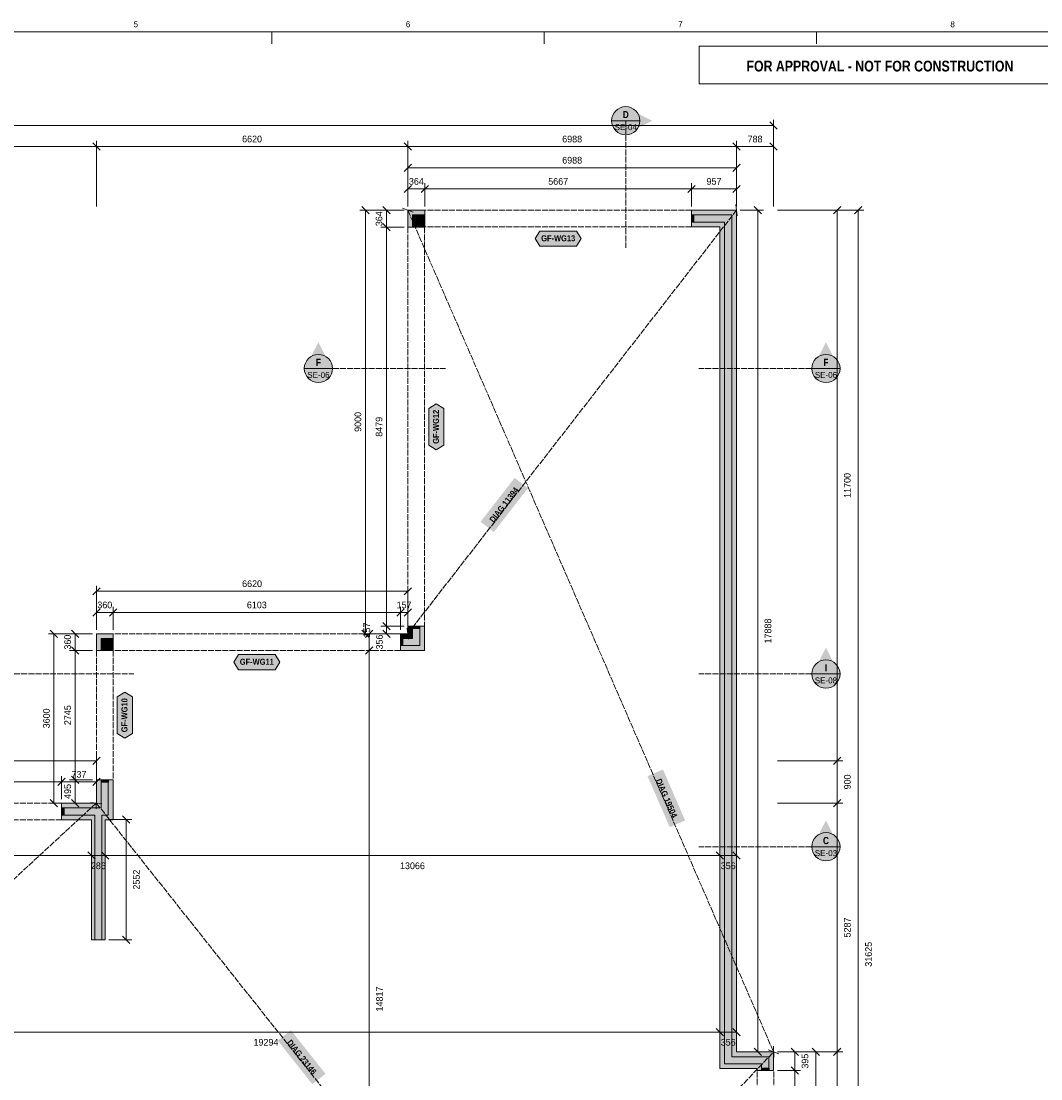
# Model space of a CAD drawing. Header units: millimetres. Extents: x 17 to 587, y 4 to 415.
# Tile 6 of 7: x 256 to 473, y 191 to 415. Entities that reach past the tile are written whole.
import ezdxf
from ezdxf.enums import TextEntityAlignment as Align

# ---------------------------------------------------------------- set-up
doc = ezdxf.new("R2010")
doc.units = ezdxf.units.MM
doc.linetypes.add('DASHED', pattern=[1.524, 1.27, -0.254])
for name, color, linetype in [('FILL-C_B2B2B5', 7, 'Continuous'), ('FILL-EPS', 7, 'Continuous'), ('FILL-RED', 7, 'Continuous'), ('FILL-TEAL_DK', 7, 'Continuous'), ('FILL-WHITE', 7, 'Continuous'), ('LINE-C_85297A', 7, 'Continuous'), ('LINE-C_85297A-DASH', 7, 'DASHED'), ('LINE-INK', 7, 'Continuous'), ('LINE-INK-DASH', 7, 'DASHED'), ('LINE-RED', 7, 'Continuous'), ('LINE-RED-DASH', 7, 'DASHED'), ('LINE-STEEL_GREY', 7, 'Continuous'), ('LINE-TEAL_DK', 7, 'Continuous'), ('TEXT-C_85297A', 7, 'Continuous'), ('TEXT-INK', 7, 'Continuous'), ('TEXT-RED', 7, 'Continuous'), ('TEXT-STEEL_GREY', 7, 'Continuous'), ('TEXT-TEAL_DK', 7, 'Continuous')]:
    doc.layers.add(name, color=color, linetype=linetype)
doc.styles.add('OpenSansCondensed-Bold', font='OpenSansCondensed-Bold.ttf')

msp = doc.modelspace()

# ---------------------------------------------------------------- hatches: boundary and pattern name
at = {"layer": 'FILL-C_B2B2B5', "true_color": 0xb2b2b5}
h = msp.add_hatch(color=256, dxfattribs=at)
h.dxf.hatch_style = 1
h.paths.add_polyline_path([(341.88, 372.59), (340.79, 372.59), (340.79, 371.49), (339.27, 371.49), (339.27, 374.11), (341.88, 374.11)])
h = msp.add_hatch(color=256, dxfattribs=at)
h.dxf.hatch_style = 1
h.paths.add_polyline_path([(398.56, 374.11), (407.11, 374.11), (407.11, 195.24), (414.98, 195.24), (414.98, 192.3), (413.46, 192.3), (413.46, 193.71), (405.59, 193.71), (405.59, 372.59), (398.56, 372.59)])
h = msp.add_hatch(color=256, dxfattribs=at)
h.dxf.hatch_style = 1
h.paths.add_polyline_path([(340.79, 286.69), (340.79, 282.59), (336.68, 282.59), (336.68, 284.11), (339.27, 284.11), (339.27, 286.69)])
h = msp.add_hatch(color=256, dxfattribs=at)
h.dxf.hatch_style = 1
h.paths.add_polyline_path([(275.64, 282.59), (274.59, 282.59), (274.59, 281.53), (273.07, 281.53), (273.07, 284.11), (275.64, 284.11)])
h = msp.add_hatch(color=256, dxfattribs=at)
h.dxf.hatch_style = 1
h.paths.add_polyline_path([(274.59, 254.07), (274.59, 246.59), (273.24, 246.59), (273.24, 220.1), (271.71, 220.1), (271.71, 246.59), (264.68, 246.59), (264.68, 248.11), (273.07, 248.11), (273.07, 254.07)])
at = {"layer": 'FILL-EPS', "true_color": 0xccffff}
h = msp.add_hatch(color=256, dxfattribs=at)
h.dxf.hatch_style = 1
h.paths.add_polyline_path([(341.88, 375.13), (341.88, 374.11), (339.27, 374.11), (339.27, 371.49), (338.25, 371.49), (338.25, 375.13)])
h = msp.add_hatch(color=256, dxfattribs=at)
h.dxf.hatch_style = 1
h.paths.add_polyline_path([(398.56, 375.13), (408.13, 375.13), (408.13, 196.25), (416, 196.25), (416, 192.3), (414.98, 192.3), (414.98, 195.24), (407.11, 195.24), (407.11, 374.11), (398.56, 374.11)])
h = msp.add_hatch(color=256, dxfattribs=at)
h.dxf.hatch_style = 1
h.paths.add_polyline_path([(341.88, 371.57), (341.81, 371.57), (341.81, 371.49), (340.79, 371.49), (340.79, 372.59), (341.88, 372.59)])
h = msp.add_hatch(color=256, dxfattribs=at)
h.dxf.hatch_style = 1
h.paths.add_polyline_path([(404.57, 192.7), (404.57, 371.57), (398.56, 371.57), (398.56, 372.59), (405.59, 372.59), (405.59, 193.71), (413.46, 193.71), (413.46, 192.3), (412.44, 192.3), (412.44, 192.7)])
h = msp.add_hatch(color=256, dxfattribs=at)
h.dxf.hatch_style = 1
h.paths.add_polyline_path([(338.25, 285.13), (338.25, 286.69), (339.27, 286.69), (339.27, 284.11), (336.68, 284.11), (336.68, 285.13)])
h = msp.add_hatch(color=256, dxfattribs=at)
h.dxf.hatch_style = 1
h.paths.add_polyline_path([(341.81, 286.69), (341.81, 281.57), (336.68, 281.57), (336.68, 282.59), (340.79, 282.59), (340.79, 286.69)])
h = msp.add_hatch(color=256, dxfattribs=at)
h.dxf.hatch_style = 1
h.paths.add_polyline_path([(275.64, 284.11), (273.07, 284.11), (273.07, 281.53), (272.05, 281.53), (272.05, 285.13), (275.64, 285.13)])
h = msp.add_hatch(color=256, dxfattribs=at)
h.dxf.hatch_style = 1
h.paths.add_polyline_path([(275.64, 281.57), (275.61, 281.57), (275.61, 281.53), (274.59, 281.53), (274.59, 282.59), (275.64, 282.59)])
h = msp.add_hatch(color=256, dxfattribs=at)
h.dxf.hatch_style = 1
h.paths.add_polyline_path([(273.07, 254.07), (273.07, 248.11), (264.68, 248.11), (264.68, 249.13), (272.05, 249.13), (272.05, 254.07)])
h = msp.add_hatch(color=256, dxfattribs=at)
h.dxf.hatch_style = 1
h.paths.add_polyline_path([(275.61, 254.07), (275.61, 245.57), (273.91, 245.57), (273.91, 220.1), (273.24, 220.1), (273.24, 246.59), (274.59, 246.59), (274.59, 254.07)])
h = msp.add_hatch(color=256, dxfattribs=at)
h.dxf.hatch_style = 1
h.paths.add_polyline_path([(271.05, 220.1), (271.05, 245.57), (264.68, 245.57), (264.68, 246.59), (271.71, 246.59), (271.71, 220.1)])
at = {"layer": 'FILL-RED', "true_color": 0xb81a1f}
h = msp.add_hatch(color=256, dxfattribs=at)
h.dxf.hatch_style = 1
h.paths.add_polyline_path([(390.18, 394.13), (384.58, 396.98), (384.58, 391.28)])
h = msp.add_hatch(color=256, dxfattribs=at)
h.dxf.hatch_style = 1
h.paths.add_polyline_path([(319.25, 347.08), (316.4, 341.48), (322.1, 341.48)])
h = msp.add_hatch(color=256, dxfattribs=at)
h.dxf.hatch_style = 1
h.paths.add_polyline_path([(427.13, 347.08), (424.28, 341.48), (429.98, 341.48)])
h = msp.add_hatch(color=256, dxfattribs=at)
h.dxf.hatch_style = 1
h.paths.add_polyline_path([(427.13, 282.16), (424.28, 276.56), (429.98, 276.56)])
h = msp.add_hatch(color=256, dxfattribs=at)
h.dxf.hatch_style = 1
h.paths.add_polyline_path([(427.13, 245.46), (424.28, 239.86), (429.98, 239.86)])
at = {"layer": 'FILL-TEAL_DK', "true_color": 0x006b5c}
h = msp.add_hatch(color=256, dxfattribs=at)
h.dxf.hatch_style = 1
h.paths.add_polyline_path([(341.39, 374.11), (341.89, 374.11), (341.89, 372.59), (341.39, 372.59)])
h = msp.add_hatch(color=256, dxfattribs=at)
h.dxf.hatch_style = 1
h.paths.add_polyline_path([(398.56, 374.11), (399.06, 374.11), (399.06, 372.59), (398.56, 372.59)])
h = msp.add_hatch(color=256, dxfattribs=at)
h.dxf.hatch_style = 1
h.paths.add_polyline_path([(339.27, 371.99), (340.8, 371.99), (340.8, 371.49), (339.27, 371.49)])
h = msp.add_hatch(color=256, dxfattribs=at)
h.dxf.hatch_style = 1
h.paths.add_polyline_path([(339.27, 286.7), (340.8, 286.7), (340.8, 286.2), (339.27, 286.2)])
h = msp.add_hatch(color=256, dxfattribs=at)
h.dxf.hatch_style = 1
h.paths.add_polyline_path([(275.15, 284.11), (275.65, 284.11), (275.65, 282.59), (275.15, 282.59)])
h = msp.add_hatch(color=256, dxfattribs=at)
h.dxf.hatch_style = 1
h.paths.add_polyline_path([(336.68, 284.11), (337.18, 284.11), (337.18, 282.59), (336.68, 282.59)])
h = msp.add_hatch(color=256, dxfattribs=at)
h.dxf.hatch_style = 1
h.paths.add_polyline_path([(273.07, 282.03), (274.6, 282.03), (274.6, 281.53), (273.07, 281.53)])
h = msp.add_hatch(color=256, dxfattribs=at)
h.dxf.hatch_style = 1
h.paths.add_polyline_path([(273.07, 254.08), (274.6, 254.08), (274.6, 253.58), (273.07, 253.58)])
h = msp.add_hatch(color=256, dxfattribs=at)
h.dxf.hatch_style = 1
h.paths.add_polyline_path([(264.68, 248.11), (265.18, 248.11), (265.18, 246.59), (264.68, 246.59)])
h = msp.add_hatch(color=256, dxfattribs=at)
h.dxf.hatch_style = 1
h.paths.add_polyline_path([(413.51, 192.8), (413.51, 192.8), (413.51, 192.8), (415.04, 192.8), (415.04, 192.8), (415.04, 192.8), (415.04, 192.3), (415.04, 192.3), (415.04, 192.3), (413.51, 192.3), (413.51, 192.3), (413.51, 192.3)])
at = {"layer": 'FILL-WHITE', "true_color": 0xffffff}
h = msp.add_hatch(color=256, dxfattribs=at)
h.dxf.hatch_style = 1
h.paths.add_polyline_path([(387.58, 394.13), (387.47, 394.9), (387.17, 395.63), (386.7, 396.25), (386.08, 396.72), (385.35, 397.02), (384.58, 397.13), (383.8, 397.02), (383.08, 396.72), (382.45, 396.25), (381.98, 395.63), (381.68, 394.9), (381.58, 394.13), (381.68, 393.35), (381.98, 392.63), (382.45, 392), (383.08, 391.53), (383.8, 391.23), (384.58, 391.13), (385.35, 391.23), (386.08, 391.53), (386.7, 392), (387.17, 392.63), (387.47, 393.35)])
h = msp.add_hatch(color=256, dxfattribs=at)
h.dxf.hatch_style = 1
h.paths.add_polyline_path([(365.32, 369.07), (366.32, 370.67), (374.12, 370.67), (375.12, 369.07), (374.12, 367.47), (366.32, 367.47)])
h = msp.add_hatch(color=256, dxfattribs=at)
h.dxf.hatch_style = 1
h.paths.add_polyline_path([(322.25, 341.48), (322.15, 342.26), (321.85, 342.98), (321.37, 343.6), (320.75, 344.08), (320.03, 344.38), (319.25, 344.48), (318.47, 344.38), (317.75, 344.08), (317.13, 343.6), (316.65, 342.98), (316.35, 342.26), (316.25, 341.48), (316.35, 340.7), (316.65, 339.98), (317.13, 339.36), (317.75, 338.88), (318.47, 338.58), (319.25, 338.48), (320.03, 338.58), (320.75, 338.88), (321.37, 339.36), (321.85, 339.98), (322.15, 340.7)])
h = msp.add_hatch(color=256, dxfattribs=at)
h.dxf.hatch_style = 1
h.paths.add_polyline_path([(430.13, 341.48), (430.02, 342.26), (429.72, 342.98), (429.25, 343.6), (428.63, 344.08), (427.9, 344.38), (427.13, 344.48), (426.35, 344.38), (425.63, 344.08), (425, 343.6), (424.53, 342.98), (424.23, 342.26), (424.13, 341.48), (424.23, 340.7), (424.53, 339.98), (425, 339.36), (425.63, 338.88), (426.35, 338.58), (427.13, 338.48), (427.9, 338.58), (428.63, 338.88), (429.25, 339.36), (429.72, 339.98), (430.02, 340.7)])
h = msp.add_hatch(color=256, dxfattribs=at)
h.dxf.hatch_style = 1
h.paths.add_polyline_path([(344.31, 324.2), (342.71, 325.2), (342.71, 332.99), (344.31, 333.99), (345.91, 332.99), (345.91, 325.2)])
h = msp.add_hatch(color=256, dxfattribs=at)
h.dxf.hatch_style = 1
h.paths.add_polyline_path([(356.54, 306.73), (363.78, 316.05), (360.96, 318.24), (353.73, 308.91)])
h = msp.add_hatch(color=256, dxfattribs=at)
h.dxf.hatch_style = 1
h.paths.add_polyline_path([(301.26, 279.07), (302.26, 280.67), (310.06, 280.67), (311.06, 279.07), (310.06, 277.47), (302.26, 277.47)])
h = msp.add_hatch(color=256, dxfattribs=at)
h.dxf.hatch_style = 1
h.paths.add_polyline_path([(430.13, 276.56), (430.02, 277.34), (429.72, 278.06), (429.25, 278.68), (428.63, 279.16), (427.9, 279.46), (427.13, 279.56), (426.35, 279.46), (425.63, 279.16), (425, 278.68), (424.53, 278.06), (424.23, 277.34), (424.13, 276.56), (424.23, 275.78), (424.53, 275.06), (425, 274.44), (425.63, 273.96), (426.35, 273.66), (427.13, 273.56), (427.9, 273.66), (428.63, 273.96), (429.25, 274.44), (429.72, 275.06), (430.02, 275.78)])
h = msp.add_hatch(color=256, dxfattribs=at)
h.dxf.hatch_style = 1
h.paths.add_polyline_path([(278.11, 262.91), (276.51, 263.91), (276.51, 271.7), (278.11, 272.7), (279.71, 271.7), (279.71, 263.91)])
h = msp.add_hatch(color=256, dxfattribs=at)
h.dxf.hatch_style = 1
h.paths.add_polyline_path([(389.22, 254.85), (393.93, 244.02), (397.2, 245.44), (392.49, 256.27)])
h = msp.add_hatch(color=256, dxfattribs=at)
h.dxf.hatch_style = 1
h.paths.add_polyline_path([(430.13, 239.86), (430.02, 240.64), (429.72, 241.36), (429.25, 241.98), (428.63, 242.46), (427.9, 242.76), (427.13, 242.86), (426.35, 242.76), (425.63, 242.46), (425, 241.98), (424.53, 241.36), (424.23, 240.64), (424.13, 239.86), (424.23, 239.08), (424.53, 238.36), (425, 237.74), (425.63, 237.26), (426.35, 236.96), (427.13, 236.86), (427.9, 236.96), (428.63, 237.26), (429.25, 237.74), (429.72, 238.36), (430.02, 239.08)])
h = msp.add_hatch(color=256, dxfattribs=at)
h.dxf.hatch_style = 1
h.paths.add_polyline_path([(310.62, 198.63), (317.97, 189.38), (320.76, 191.6), (313.42, 200.84)])

# ---------------------------------------------------------------- linework, layer by layer
at = {"layer": 'LINE-C_85297A', "lineweight": 5}
for p, q in [((337.13, 375.57), (339.37, 374.69)), ((408.28, 373.94), (407.98, 376.32)), ((338.4, 283.94), (338.1, 286.32)), ((272, 247.93), (272.1, 250.33)), ((273.24, 248.99), (270.86, 249.26)), ((414.88, 196.69), (417.12, 195.81)), ((416.03, 195.05), (415.97, 197.45))]:
    msp.add_line(p, q, dxfattribs=at)
at = {"layer": 'LINE-C_85297A-DASH', "lineweight": 5}
for p, q in [((338.25, 285.13), (408.13, 375.13)), ((338.25, 375.13), (416, 196.25)), ((84, 75.75), (272.05, 249.13)), ((416, 67.87), (272.05, 249.13)), ((294.37, 67.86), (416, 196.25))]:
    msp.add_line(p, q, dxfattribs=at)
at = {"layer": 'LINE-INK', "lineweight": 5}
for p, q in [((309.38, 413), (309.38, 410.5)), ((367.25, 413), (367.25, 410.5)), ((425.13, 413), (425.13, 410.5)), ((416.78, 392.35), (415.22, 393.9)), ((416, 375.93), (416, 394.33)), ((416, 393.13), (84, 393.13)), ((272.83, 387.85), (271.27, 389.4)), ((272.05, 375.93), (272.05, 389.83)), ((339.03, 387.85), (337.47, 389.4)), ((338.25, 375.93), (338.25, 389.83)), ((408.9, 387.85), (407.35, 389.4)), ((408.13, 375.93), (408.13, 389.83)), ((416.78, 387.85), (415.22, 389.4)), ((416, 375.93), (416, 389.83)), ((416, 388.63), (84, 388.63)), ((337.47, 383.35), (339.03, 384.9)), ((338.25, 375.93), (338.25, 385.33)), ((407.35, 383.35), (408.9, 384.9)), ((408.13, 375.93), (408.13, 385.33)), ((338.25, 384.13), (408.13, 384.13)), ((337.47, 378.85), (339.03, 380.4)), ((338.25, 375.93), (338.25, 380.83)), ((341.11, 378.85), (342.66, 380.4)), ((341.89, 375.93), (341.89, 380.83)), ((397.78, 378.85), (399.33, 380.4)), ((398.56, 375.93), (398.56, 380.83)), ((407.35, 378.85), (408.9, 380.4)), ((408.13, 375.93), (408.13, 380.83)), ((338.25, 379.63), (408.13, 379.63)), ((330.03, 374.35), (328.47, 375.9)), ((334.53, 374.35), (332.97, 375.9)), ((411.85, 375.9), (413.4, 374.35)), ((428.72, 374.35), (430.28, 375.9)), ((433.22, 374.35), (434.78, 375.9)), ((337.45, 375.13), (328.05, 375.13)), ((329.25, 285.13), (329.25, 375.13)), ((337.45, 375.13), (332.55, 375.13)), ((333.75, 285.13), (333.75, 375.13)), ((408.93, 375.13), (413.83, 375.13)), ((412.63, 375.13), (412.63, 196.25)), ((416.8, 375.13), (430.7, 375.13)), ((416.8, 375.13), (435.2, 375.13)), ((429.5, 58.87), (429.5, 375.13)), ((434, 58.87), (434, 375.13)), ((337.45, 371.49), (332.55, 371.49)), ((334.53, 370.71), (332.97, 372.27)), ((271.27, 293.35), (272.83, 294.9)), ((272.05, 285.93), (272.05, 295.33)), ((337.47, 293.35), (339.03, 294.9)), ((338.25, 285.93), (338.25, 295.33)), ((272.05, 294.13), (338.25, 294.13)), ((271.27, 288.85), (272.83, 290.4)), ((272.05, 285.93), (272.05, 290.83)), ((274.87, 288.85), (276.42, 290.4)), ((275.65, 285.93), (275.65, 290.83)), ((335.9, 288.85), (337.45, 290.4)), ((336.68, 285.93), (336.68, 290.83)), ((337.47, 288.85), (339.03, 290.4)), ((338.25, 285.93), (338.25, 290.83)), ((272.05, 289.63), (338.25, 289.63)), ((263.83, 284.35), (262.27, 285.9)), ((268.33, 284.35), (266.77, 285.9)), ((330.03, 284.35), (328.47, 285.9)), ((329.27, 284.35), (330.83, 285.9)), ((337.45, 286.7), (332.55, 286.7)), ((334.53, 285.92), (332.97, 287.48)), ((334.53, 284.35), (332.97, 285.9)), ((271.25, 285.13), (261.85, 285.13)), ((263.05, 249.13), (263.05, 285.13)), ((271.25, 285.13), (266.35, 285.13)), ((267.55, 249.13), (267.55, 285.13)), ((337.45, 285.13), (328.05, 285.13)), ((330.05, 285.13), (331.25, 285.13)), ((330.05, 67.86), (330.05, 285.13)), ((337.45, 285.13), (332.55, 285.13)), ((271.25, 281.53), (266.35, 281.53)), ((268.33, 280.75), (266.77, 282.31)), ((329.27, 280.79), (330.83, 282.35)), ((330.05, 281.57), (331.25, 281.57)), ((271.27, 257.35), (272.83, 258.9)), ((272.05, 249.93), (272.05, 259.33)), ((428.72, 257.35), (430.28, 258.9)), ((212.38, 258.13), (272.05, 258.13)), ((416.8, 258.13), (430.7, 258.13)), ((263.9, 252.85), (265.45, 254.4)), ((264.68, 249.93), (264.68, 254.83)), ((271.25, 254.08), (266.35, 254.08)), ((268.33, 253.3), (266.77, 254.86)), ((271.27, 252.85), (272.83, 254.4)), ((272.05, 249.93), (272.05, 254.83)), ((212.38, 253.63), (272.05, 253.63)), ((263.83, 248.35), (262.27, 249.9)), ((268.33, 248.35), (266.77, 249.9)), ((428.72, 248.35), (430.28, 249.9)), ((271.25, 249.13), (261.85, 249.13)), ((271.25, 249.13), (266.35, 249.13)), ((416.8, 249.13), (430.7, 249.13)), ((274.71, 245.62), (279.61, 245.62)), ((277.63, 246.4), (279.18, 244.84)), ((278.41, 245.62), (278.41, 220.1)), ((270.27, 238.74), (271.83, 237.19)), ((273.13, 238.74), (274.68, 237.19)), ((403.79, 238.74), (405.35, 237.19)), ((407.35, 238.74), (408.9, 237.19)), ((84, 237.96), (408.13, 237.96)), ((271.05, 237.96), (271.05, 236.76)), ((273.91, 237.96), (273.91, 236.76)), ((404.57, 237.96), (404.57, 236.76)), ((408.13, 237.96), (408.13, 236.76)), ((277.63, 220.88), (279.18, 219.32)), ((274.71, 220.1), (279.61, 220.1)), ((84, 200.46), (408.13, 200.47)), ((403.79, 201.25), (405.35, 199.69)), ((404.57, 200.47), (404.57, 199.27)), ((407.35, 201.25), (408.9, 199.69)), ((408.13, 200.47), (408.13, 199.27)), ((408.93, 196.25), (413.83, 196.25)), ((411.85, 197.03), (413.4, 195.47)), ((416.8, 196.25), (421.7, 196.25)), ((416.8, 196.25), (426.2, 196.25)), ((416.8, 196.25), (430.7, 196.25)), ((419.72, 197.03), (421.28, 195.47)), ((420.5, 196.25), (420.5, 67.87)), ((424.22, 197.03), (425.78, 195.47)), ((425, 196.25), (425, 67.87)), ((428.72, 195.47), (430.28, 197.03)), ((416.8, 192.3), (421.7, 192.3)), ((419.72, 193.08), (421.28, 191.52))]:
    msp.add_line(p, q, dxfattribs=at)
for points in [[(20, 7), (587, 7), (587, 413), (20, 413)], [(338.25, 375.13), (341.88, 375.13), (341.88, 371.57), (341.81, 371.57), (341.81, 371.49), (338.25, 371.49)], [(412.44, 192.7), (404.57, 192.7), (404.57, 371.57), (398.56, 371.57), (398.56, 375.13), (408.13, 375.13), (408.13, 196.25), (416, 196.25), (416, 192.3), (412.44, 192.3)], [(336.68, 285.13), (338.25, 285.13), (338.25, 286.69), (341.81, 286.69), (341.81, 281.57), (336.68, 281.57)], [(275.64, 285.13), (275.64, 281.57), (275.61, 281.57), (275.61, 281.53), (272.05, 281.53), (272.05, 285.13)], [(272.05, 254.07), (275.61, 254.07), (275.61, 245.57), (273.91, 245.57), (273.91, 220.1), (271.05, 220.1), (271.05, 245.57), (264.68, 245.57), (264.68, 249.13), (272.05, 249.13)]]:
    msp.add_lwpolyline(points, close=True, dxfattribs=at)
at = {"layer": 'LINE-INK-DASH', "lineweight": 5}
for p, q in [((398.56, 375.13), (341.89, 375.13)), ((338.25, 371.49), (338.25, 286.7)), ((341.81, 371.49), (341.81, 286.7)), ((398.56, 371.57), (341.89, 371.57)), ((336.68, 285.13), (275.65, 285.13)), ((272.05, 281.53), (272.05, 254.08)), ((275.61, 281.53), (275.61, 254.08)), ((336.68, 281.57), (275.65, 281.57)), ((264.68, 249.13), (219.58, 249.13)), ((264.68, 245.57), (219.58, 245.57)), ((412.5, 183.2), (412.5, 192.3)), ((416.06, 183.2), (416.06, 192.3))]:
    msp.add_line(p, q, dxfattribs=at)
at = {"layer": 'LINE-RED', "lineweight": 5}
for p, q in [((381.58, 394.13), (387.58, 394.13)), ((316.25, 341.48), (322.25, 341.48)), ((424.13, 341.48), (430.13, 341.48)), ((424.13, 276.56), (430.13, 276.56)), ((424.13, 239.86), (430.13, 239.86))]:
    msp.add_line(p, q, dxfattribs=at)
msp.add_lwpolyline([(400.21, 402), (477, 402), (477, 410), (400.21, 410)], close=True, dxfattribs=at)
for centre in [(384.58, 394.13), (319.25, 341.48), (427.13, 341.48), (427.13, 276.56), (427.13, 239.86)]:
    msp.add_circle(centre, 3, dxfattribs=at)
at = {"layer": 'LINE-RED-DASH', "lineweight": 5}
for p, q in [((384.58, 394.13), (384.58, 367.13)), ((319.25, 341.48), (346.25, 341.48)), ((427.13, 341.48), (400.13, 341.48)), ((253.05, 276.56), (280.05, 276.56)), ((427.13, 276.56), (400.13, 276.56)), ((427.13, 239.86), (400.13, 239.86))]:
    msp.add_line(p, q, dxfattribs=at)
at = {"layer": 'LINE-STEEL_GREY', "lineweight": 5}
for points in [[(341.88, 372.59), (340.79, 372.59), (340.79, 371.49), (339.27, 371.49), (339.27, 374.11), (341.88, 374.11)], [(398.56, 374.11), (407.11, 374.11), (407.11, 195.24), (414.98, 195.24), (414.98, 192.3), (413.46, 192.3), (413.46, 193.71), (405.59, 193.71), (405.59, 372.59), (398.56, 372.59)], [(340.79, 286.69), (340.79, 282.59), (336.68, 282.59), (336.68, 284.11), (339.27, 284.11), (339.27, 286.69)], [(275.64, 282.59), (274.59, 282.59), (274.59, 281.53), (273.07, 281.53), (273.07, 284.11), (275.64, 284.11)], [(274.59, 254.07), (274.59, 246.59), (273.24, 246.59), (273.24, 220.1), (271.71, 220.1), (271.71, 246.59), (264.68, 246.59), (264.68, 248.11), (273.07, 248.11), (273.07, 254.07)]]:
    msp.add_lwpolyline(points, close=True, dxfattribs=at)
at = {"layer": 'LINE-TEAL_DK', "lineweight": 5}
for points in [[(341.39, 374.11), (341.89, 374.11), (341.89, 372.59), (341.39, 372.59)], [(398.56, 374.11), (399.06, 374.11), (399.06, 372.59), (398.56, 372.59)], [(339.27, 371.99), (340.8, 371.99), (340.8, 371.49), (339.27, 371.49)], [(365.32, 369.07), (366.32, 370.67), (374.12, 370.67), (375.12, 369.07), (374.12, 367.47), (366.32, 367.47)], [(344.31, 324.2), (342.71, 325.2), (342.71, 332.99), (344.31, 333.99), (345.91, 332.99), (345.91, 325.2)], [(339.27, 286.7), (340.8, 286.7), (340.8, 286.2), (339.27, 286.2)], [(275.15, 284.11), (275.65, 284.11), (275.65, 282.59), (275.15, 282.59)], [(336.68, 284.11), (337.18, 284.11), (337.18, 282.59), (336.68, 282.59)], [(273.07, 282.03), (274.6, 282.03), (274.6, 281.53), (273.07, 281.53)], [(301.26, 279.07), (302.26, 280.67), (310.06, 280.67), (311.06, 279.07), (310.06, 277.47), (302.26, 277.47)], [(278.11, 262.91), (276.51, 263.91), (276.51, 271.7), (278.11, 272.7), (279.71, 271.7), (279.71, 263.91)], [(273.07, 254.08), (274.6, 254.08), (274.6, 253.58), (273.07, 253.58)], [(264.68, 248.11), (265.18, 248.11), (265.18, 246.59), (264.68, 246.59)], [(413.51, 192.8), (413.51, 192.8), (413.51, 192.8), (415.04, 192.8), (415.04, 192.8), (415.04, 192.8), (415.04, 192.3), (415.04, 192.3), (415.04, 192.3), (413.51, 192.3), (413.51, 192.3), (413.51, 192.3)]]:
    msp.add_lwpolyline(points, close=True, dxfattribs=at)

# ---------------------------------------------------------------- texts
at = {"layer": 'TEXT-C_85297A', "style": 'OpenSansCondensed-Bold'}
for s, rotation, p in [('DIAG 11394', 52.1742, (359.21, 312.13)), ('DIAG 19504', -66.507, (392.68, 249.91)), ('DIAG 23146', -51.5433, (315.23, 194.75))]:
    msp.add_text(s, height=1.27, rotation=rotation, dxfattribs=at).set_placement(p, align=Align.CENTER)
at = {"layer": 'TEXT-INK'}
for s, p in [('6620', (305.15, 389.53)), ('6988', (373.19, 389.53)), ('788', (412.06, 389.53)), ('6988', (373.19, 385.03)), ('364', (340.07, 380.53)), ('5667', (370.22, 380.53)), ('957', (403.34, 380.53)), ('6620', (305.15, 295.03)), ('360', (273.85, 290.53)), ('6103', (306.16, 290.53)), ('157', (337.46, 290.53)), ('737', (268.36, 254.53)), ('286', (272.48, 235.09)), ('13066', (339.24, 235.09)), ('356', (406.35, 235.09))]:
    msp.add_text(s, height=1.422, dxfattribs=at).set_placement(p, align=Align.CENTER)
for s, rotation, p in [('364', 90, (332.85, 373.31)), ('9000', 90, (328.35, 330.13)), ('8479', 90, (332.85, 329.09)), ('11700', 90, (432.38, 316.63)), ('17888', 90, (415.5, 285.69)), ('157', 90, (330.25, 285.91)), ('360', 90, (266.65, 283.33)), ('356', 90, (332.93, 283.35)), ('2745', 90, (266.65, 267.81)), ('3600', 90, (262.15, 267.13)), ('900', 90, (432.38, 253.63)), ('495', 90, (266.65, 251.6)), ('2552', 90, (281.28, 232.86)), ('5287', 90, (432.38, 222.69)), ('31625', 90, (436.88, 217)), ('14817', 90, (332.93, 207.49)), ('19294', 0.0015, (308.1, 197.59)), ('356', 0.0015, (406.35, 197.59)), ('395', 90, (423.38, 194.28))]:
    msp.add_text(s, height=1.422, rotation=rotation, dxfattribs=at).set_placement(p, align=Align.CENTER)
at = {"layer": 'TEXT-RED', "style": 'OpenSansCondensed-Bold'}
for s, height, p in [('FOR APPROVAL - NOT FOR CONSTRUCTION', 2.286, (438.6, 404.6)), ('D', 1.52, (384.58, 394.68)), ('F', 1.52, (319.25, 342.03)), ('F', 1.52, (427.13, 342.03)), ('I', 1.52, (427.13, 277.11)), ('C', 1.52, (427.13, 240.41))]:
    msp.add_text(s, height=height, dxfattribs=at).set_placement(p, align=Align.CENTER)
at = {"layer": 'TEXT-RED'}
for s, p in [('SE-04', (384.58, 392.13)), ('SE-06', (319.25, 339.48)), ('SE-06', (427.13, 339.48)), ('SE-08', (427.13, 274.56)), ('SE-03', (427.13, 237.86))]:
    msp.add_text(s, height=1.27, dxfattribs=at).set_placement(p, align=Align.CENTER)
at = {"layer": 'TEXT-STEEL_GREY'}
for s, p in [('5', (280.44, 414)), ('6', (338.31, 414)), ('7', (396.19, 414)), ('8', (454.06, 414))]:
    msp.add_text(s, height=1.27, dxfattribs=at).set_placement(p, align=Align.CENTER)
at = {"layer": 'TEXT-TEAL_DK', "style": 'OpenSansCondensed-Bold'}
for s, p in [('GF-WG13', (370.22, 368.52)), ('GF-WG11', (306.16, 278.52))]:
    msp.add_text(s, height=1.27, dxfattribs=at).set_placement(p, align=Align.CENTER)
for s, p in [('GF-WG12', (344.86, 329.09)), ('GF-WG10', (278.66, 267.8))]:
    msp.add_text(s, height=1.27, rotation=90, dxfattribs=at).set_placement(p, align=Align.CENTER)

doc.saveas('drawing.dxf')
